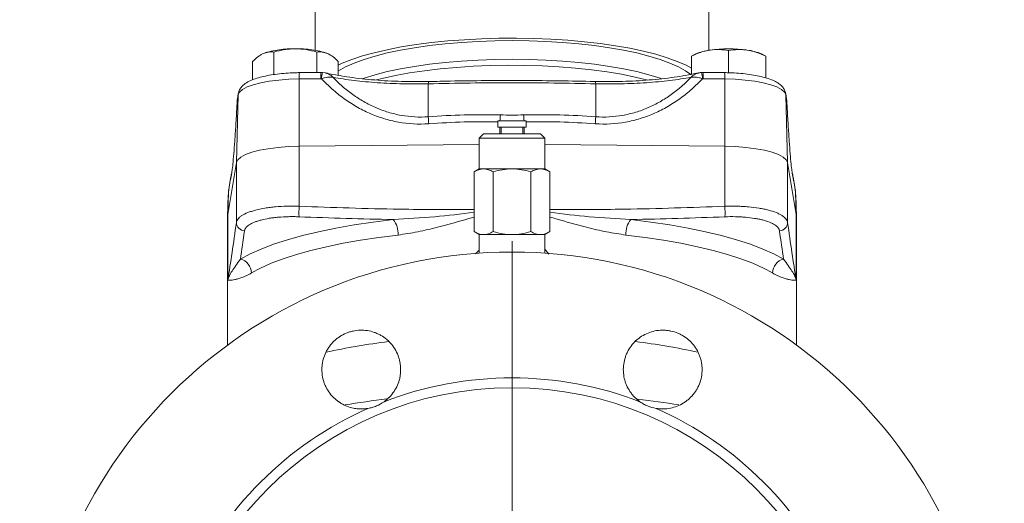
# Model space of a CAD drawing. Header units: millimetres. Extents: x 59 to 301, y -185 to 555.
# Tile 9 of 10: x 68 to 293, y 282 to 392. Entities that reach past the tile are written whole.
import ezdxf

# ---------------------------------------------------------------- set-up
doc = ezdxf.new("R2010")
doc.units = ezdxf.units.MM

# ---------------------------------------------------------------- blocks, each defined once
blk = doc.blocks.new('SW_CENTERMARKSYMBOL_0')
at = {"color": 0, "linetype": 'Continuous', "lineweight": 0}
for p, q in [((0, 5), (0, 112.5)), ((0, 0), (0, 2.5)), ((-5, 0), (-112.5, 0)), ((0, 0), (-2.5, 0)), ((0, 0), (0, -2.5)), ((0, 0), (2.5, 0)), ((5, 0), (112.5, 0)), ((0, -5), (0, -112.5))]:
    blk.add_line(p, q, dxfattribs=at)

msp = doc.modelspace()

# ---------------------------------------------------------------- linework, layer by layer
at = {"color": 7, "linetype": 'Continuous', "lineweight": 15}
for p, q in [((135.37, 411.8), (135.37, 385.43)), ((225.37, 385.43), (225.37, 411.8)), ((125.96, 379.88), (125.96, 385.03)), ((135.78, 380.36), (135.78, 385.03)), ((229.86, 380.29), (229.86, 385.37)), ((121.05, 378.66), (121.05, 382.83)), ((123.34, 384.59), (123.33, 384.58)), ((123.34, 384.59), (123.51, 384.66)), ((138.23, 384.66), (138.4, 384.59)), ((140.68, 379.69), (140.68, 382.83)), ((222.34, 384.59), (221.36, 384.11)), ((221.36, 379.93), (221.36, 384.1)), ((221.36, 384.1), (221.36, 384.06)), ((238.36, 384.11), (237.39, 384.59)), ((238.36, 379.12), (238.36, 384.1)), ((238.36, 384.06), (238.36, 384.1)), ((136.75, 380.37), (131.81, 380.32)), ((137.06, 380.33), (136.62, 380.37)), ((137.73, 380.25), (137.06, 380.33)), ((223.98, 380.34), (223.67, 380.35)), ((228.92, 380.32), (223.98, 380.37)), ((131.75, 378.88), (131.73, 363.49)), ((136.69, 378.94), (131.75, 378.88)), ((161.39, 378.31), (161.38, 378.31)), ((199.34, 378.31), (199.35, 378.31)), ((228.99, 378.88), (224.04, 378.94)), ((228.99, 378.88), (229.01, 363.49)), ((161.24, 370.25), (161.24, 377.76)), ((199.5, 370.25), (199.5, 377.76)), ((117.8, 375.27), (117.38, 359.77)), ((117.8, 375.27), (117.59, 373.99)), ((117.82, 375.53), (117.61, 374.25)), ((117.8, 375.27), (117.82, 375.53)), ((243.12, 374.25), (242.91, 375.53)), ((242.93, 375.27), (243.35, 359.77)), ((243.14, 373.99), (242.93, 375.27)), ((243.13, 374.14), (243.11, 374.3)), ((243.15, 373.95), (243.14, 374.14)), ((177.12, 369.33), (177.12, 367.83)), ((178.05, 369.33), (177.12, 369.33)), ((183.62, 369.33), (178.05, 369.33)), ((183.62, 367.83), (183.62, 369.33)), ((178.05, 367.83), (177.12, 367.83)), ((177.87, 367.83), (177.87, 366.33)), ((183.62, 367.83), (178.05, 367.83)), ((182.87, 366.33), (182.87, 367.83)), ((173.87, 366.33), (172.87, 365.33)), ((172.87, 365.33), (172.87, 358.33)), ((187.87, 365.33), (172.87, 365.33)), ((173.87, 366.33), (186.87, 366.33)), ((187.87, 365.33), (186.87, 366.33)), ((187.87, 358.33), (187.87, 365.33)), ((131.73, 363.49), (172.87, 363.94)), ((131.73, 349.8), (131.73, 363.49)), ((187.87, 363.94), (229.01, 363.49)), ((229.01, 349.8), (229.01, 363.49)), ((115.43, 347.9), (117.38, 359.77)), ((117.38, 346.08), (117.38, 359.77)), ((172.87, 358.33), (171.71, 357.66)), ((173.87, 358.33), (172.87, 358.33)), ((180.37, 358.33), (173.87, 358.33)), ((186.86, 358.33), (180.37, 358.33)), ((187.87, 358.33), (186.86, 358.33)), ((189.03, 357.66), (187.87, 358.33)), ((243.35, 346.08), (243.35, 359.77)), ((243.35, 359.77), (245.31, 347.9)), ((171.71, 357.66), (171.71, 344)), ((176.04, 357.66), (176.04, 344)), ((184.7, 357.66), (184.7, 344)), ((189.03, 357.66), (189.03, 344)), ((244.42, 357.49), (244.38, 357.71)), ((115.51, 352.4), (115.37, 347.3)), ((115.56, 353), (115.43, 347.9)), ((245.17, 353), (245.31, 347.9)), ((245.37, 347.3), (245.23, 352.4)), ((115.37, 347.18), (115.37, 318.08)), ((115.43, 332.95), (115.43, 347.9)), ((245.31, 332.95), (245.31, 347.9)), ((245.37, 318.08), (245.37, 347.18)), ((171.71, 344), (172.87, 343.33)), ((172.87, 343.33), (172.87, 339.09)), ((173.87, 343.33), (172.87, 343.33)), ((180.37, 343.33), (173.87, 343.33)), ((186.86, 343.33), (180.37, 343.33)), ((187.87, 343.33), (186.86, 343.33)), ((187.87, 343.33), (189.03, 344)), ((187.87, 339.09), (187.87, 343.33))]:
    msp.add_line(p, q, dxfattribs=at)
at = {"color": 8, "linetype": 'Continuous', "lineweight": 15}
for p, q in [((117.61, 374.25), (117.59, 373.99)), ((242.91, 375.53), (242.93, 375.27)), ((243.14, 373.99), (243.12, 374.25)), ((177.6, 367.83), (177.6, 366.33)), ((183.13, 367.83), (183.13, 366.33)), ((116.33, 357.48), (116.25, 356.98)), ((244.48, 356.98), (244.42, 357.37)), ((115.56, 353), (115.56, 352.4)), ((245.17, 352.4), (245.17, 353)), ((172.06, 338.9), (172.87, 339.77)), ((187.87, 339.96), (188.78, 338.85))]:
    msp.add_line(p, q, dxfattribs=at)
at = {"color": 7, "linetype": 'Continuous', "lineweight": 15, "flags": 128}
for points in [[(140.68, 382.04), (141.56, 382.45), (143.73, 383.31), (146.18, 384.12), (148.9, 384.88), (151.87, 385.56), (155.06, 386.18), (158.44, 386.72), (162, 387.18), (165.71, 387.56), (169.52, 387.85), (173.43, 388.06), (177.38, 388.17), (181.36, 388.19), (185.33, 388.12), (189.27, 387.97), (193.13, 387.72), (196.9, 387.38), (200.53, 386.96), (204.01, 386.46), (207.3, 385.88), (210.38, 385.23), (213.23, 384.51), (215.81, 383.72), (218.13, 382.89), (220.14, 382), (221.36, 381.35)], [(180.37, 387.63), (176.47, 387.58), (172.61, 387.45), (168.82, 387.22), (165.11, 386.9), (161.54, 386.5), (158.12, 386.02), (154.89, 385.45), (151.86, 384.82), (149.07, 384.11), (146.55, 383.35), (144.3, 382.52), (142.35, 381.65), (140.72, 380.73), (140.68, 380.71)], [(221.2, 379.88), (220.02, 380.73), (218.38, 381.65), (216.44, 382.52), (214.19, 383.35), (211.66, 384.11), (208.87, 384.82), (205.85, 385.45), (202.61, 386.02), (199.2, 386.5), (195.62, 386.9), (191.92, 387.22), (188.12, 387.45), (184.26, 387.58), (180.37, 387.63)], [(146.13, 378.94), (146.55, 379.08), (149.07, 379.84), (151.86, 380.55), (154.89, 381.19), (158.12, 381.75), (161.54, 382.23), (165.11, 382.64), (168.82, 382.95), (172.61, 383.18), (176.47, 383.32), (180.37, 383.36)], [(180.37, 383.36), (184.26, 383.32), (188.12, 383.18), (191.92, 382.95), (195.62, 382.64), (199.2, 382.23), (202.61, 381.75), (205.85, 381.19), (208.87, 380.55), (211.66, 379.84), (214.19, 379.08), (214.63, 378.93)], [(131.75, 378.88), (129.36, 378.81), (127.06, 378.63), (124.9, 378.35), (122.94, 377.99), (121.24, 377.55), (119.85, 377.05), (118.79, 376.49), (118.1, 375.89), (117.8, 375.27)], [(242.93, 375.27), (242.63, 375.89), (241.95, 376.49), (240.89, 377.05), (239.49, 377.55), (237.79, 377.99), (235.84, 378.35), (233.68, 378.63), (231.37, 378.81), (228.99, 378.88)], [(117.38, 359.77), (117.69, 360.41), (118.4, 361.02), (119.48, 361.6), (120.92, 362.12), (122.67, 362.57), (124.68, 362.94), (126.9, 363.22), (129.27, 363.41), (131.73, 363.49)], [(229.01, 363.49), (231.46, 363.41), (233.83, 363.22), (236.05, 362.94), (238.06, 362.57), (239.81, 362.12), (241.25, 361.6), (242.34, 361.02), (243.04, 360.41), (243.35, 359.77)], [(116.32, 357.51), (116.31, 357.47), (116.31, 357.45)], [(115.59, 353.29), (115.58, 353.24), (115.56, 353)], [(118.3, 337.72), (120.5, 338.9), (123.03, 340.03), (125.88, 341.11), (129.03, 342.13), (132.47, 343.09), (136.17, 343.98), (140.12, 344.8), (144.3, 345.53), (148.67, 346.19), (153.23, 346.76)], [(207.51, 346.76), (212.06, 346.19), (216.44, 345.53), (220.61, 344.8), (224.56, 343.98), (228.27, 343.09), (231.7, 342.13), (234.86, 341.11), (237.7, 340.03), (240.23, 338.9), (242.43, 337.72)], [(154.32, 343.22), (149.96, 342.67), (145.76, 342.05), (141.75, 341.34), (137.96, 340.56), (134.41, 339.7), (131.11, 338.78), (128.08, 337.8), (125.35, 336.76), (122.92, 335.68), (120.81, 334.55)], [(239.92, 334.55), (237.81, 335.68), (235.39, 336.76), (232.65, 337.8), (229.63, 338.78), (226.33, 339.7), (222.77, 340.56), (218.98, 341.34), (214.98, 342.05), (210.78, 342.67), (206.41, 343.22)]]:
    msp.add_lwpolyline(points, dxfattribs=at)
at = {"color": 8, "linetype": 'Continuous', "lineweight": 15, "flags": 128}
for points in [[(149.38, 378.64), (150.73, 378.98), (153.74, 379.65), (156.97, 380.24), (160.39, 380.75), (163.98, 381.18), (167.7, 381.52), (171.53, 381.77), (175.44, 381.93), (179.38, 382), (183.33, 381.98), (187.26, 381.86), (191.13, 381.66), (194.91, 381.36), (198.57, 380.97), (202.08, 380.5), (205.41, 379.95), (208.53, 379.32), (211.39, 378.63)], [(116.31, 357.45), (116.27, 357.22), (116.25, 356.98)]]:
    msp.add_lwpolyline(points, dxfattribs=at)
at = {"color": 7, "linetype": 'Continuous', "lineweight": 15}
for radius in [110, 79]:
    msp.add_circle((180.37, 229.34), radius, dxfattribs=at)
for centre, radius, start, end in [((130.12, 365.59), 20.19, 87.876, 109.1216), ((131.62, 365.59), 20.19, 70.8784, 92.124), ((226.94, 374.04), 11.5, 96.6014, 113.5802), ((229.86, 355.32), 30.44, 81.9753, 98.0247), ((232.92, 374.5), 11.03, 66.0538, 83.7646), ((229.29, 373.38), 68.13, 182.6383, 183.9857), ((131.44, 373.38), 68.13, 356.0143, 357.3617), ((242.43, 352.93), 2.74, 1.4732, 8.9169), ((152.2, 348.4), 20.52, 176.081, 182.8037), ((208.53, 348.4), 20.52, 357.1963, 3.919), ((119.77, 347.18), 4.4, 170.6156, 179.9767), ((149.23, 343.58), 5.1, 355.9639, 38.5145), ((211.5, 343.58), 5.1, 141.4855, 184.0361), ((240.96, 347.18), 4.4, 0.0233, 9.3844), ((119.36, 346.14), 1.98, 181.5619, 266.7218), ((241.38, 346.14), 1.98, 273.2782, 358.4381), ((117.55, 334.55), 3.26, 0.0189, 76.6921), ((243.18, 334.55), 3.26, 103.3079, 179.9811), ((180.37, 229.34), 81.25, 68.9033, 111.0967), ((180.37, 229.34), 81.25, 113.9033, 156.0967), ((180.37, 229.34), 81.25, 23.9033, 66.0967)]:
    msp.add_arc(centre, radius, start, end, dxfattribs=at)
at = {"color": 8, "linetype": 'Continuous', "lineweight": 15}
for centre, radius, start, end in [((137.84, 379.33), 6.11, 170.7381, 184.22), ((142.79, 379.39), 6.12, 170.7531, 184.2101), ((141.2, 379.01), 4.35, 161.915, 181.0147), ((219.5, 379.01), 4.39, 359.0431, 17.992), ((215.4, 379.28), 8.65, 357.7637, 7.2661), ((222.9, 379.33), 6.11, 355.78, 9.2619), ((162.1, 377.83), 0.863, 146.3403, 184.6391), ((198.65, 377.83), 0.851, 355.1794, 34.0247), ((205.83, 368.18), 28.23, 174.9632, 177.677), ((154.91, 368.18), 28.23, 2.323, 5.0368), ((241.6, 356.89), 2.88, 1.6858, 11.914), ((170.38, 168.34), 151.63, 96.904, 102.3839), ((190.36, 168.36), 151.61, 77.6179, 83.089), ((173.29, 118.5), 188.5, 96.5494, 99.5058), ((187.93, 121.95), 185.01, 80.4891, 83.4316)]:
    msp.add_arc(centre, radius, start, end, dxfattribs=at)
at = {"color": 7, "linetype": 'Continuous', "lineweight": 15}
for points, knots in [([(125.96, 385.03), (125.56, 385.07), (125.16, 385.08), (124.34, 384.97), (123.93, 384.85), (123.51, 384.66)], [0, 0, 0, 0, 0.5, 0.5, 1, 1, 1, 1]), ([(130.87, 385.76), (130.45, 385.76), (130.04, 385.75), (129.2, 385.68), (128.79, 385.63), (127.56, 385.44), (126.76, 385.25), (125.96, 385.03)], [0, 0, 0, 0, 0.25, 0.25, 0.5, 0.5, 1, 1, 1, 1]), ([(135.78, 385.03), (134.98, 385.25), (134.16, 385.44), (132.52, 385.7), (131.7, 385.76), (130.87, 385.76)], [0, 0, 0, 0, 0.5, 0.5, 1, 1, 1, 1]), ([(138.23, 384.66), (138.02, 384.76), (137.81, 384.83), (137.4, 384.95), (137.19, 384.99), (136.58, 385.08), (136.18, 385.07), (135.78, 385.03)], [0, 0, 0, 0, 0.25, 0.25, 0.5, 0.5, 1, 1, 1, 1]), ([(225.61, 385.47), (225.25, 385.42), (224.89, 385.34), (224.17, 385.17), (223.82, 385.07), (222.76, 384.72), (222.06, 384.43), (221.36, 384.1)], [0, 0, 0, 0, 0.25, 0.25, 0.5, 0.5, 1, 1, 1, 1]), ([(229.86, 385.37), (229.17, 385.49), (228.47, 385.57), (227.05, 385.61), (226.34, 385.58), (225.61, 385.47)], [0, 0, 0, 0, 0.5, 0.5, 1, 1, 1, 1]), ([(234.11, 385.47), (233.75, 385.52), (233.39, 385.56), (232.67, 385.6), (232.32, 385.6), (231.26, 385.57), (230.56, 385.49), (229.86, 385.37)], [0, 0, 0, 0, 0.25, 0.25, 0.5, 0.5, 1, 1, 1, 1]), ([(238.36, 384.1), (237.67, 384.43), (236.97, 384.72), (235.55, 385.18), (234.84, 385.36), (234.11, 385.47)], [0, 0, 0, 0, 0.5, 0.5, 1, 1, 1, 1]), ([(123.51, 384.66), (123.3, 384.57), (123.09, 384.46), (122.68, 384.21), (122.47, 384.07), (121.86, 383.6), (121.46, 383.23), (121.05, 382.83)], [0, 0, 0, 0, 0.25, 0.25, 0.5, 0.5, 1, 1, 1, 1]), ([(140.68, 382.83), (140.28, 383.23), (139.88, 383.6), (139.06, 384.22), (138.65, 384.48), (138.23, 384.66)], [0, 0, 0, 0, 0.5, 0.5, 1, 1, 1, 1]), ([(131.81, 380.32), (131.45, 380.31), (130.4, 380.29), (128.68, 380.2), (126.71, 380), (124.86, 379.73), (123.17, 379.37), (121.64, 378.93), (120.28, 378.38), (119.23, 377.75), (118.48, 377.02), (118.01, 376.29), (117.88, 375.76), (117.82, 375.53)], [0, 0, 0, 0, 0.053606, 0.155713, 0.258159, 0.361221, 0.465398, 0.571551, 0.681334, 0.797953, 0.877903, 0.946639, 1, 1, 1, 1]), ([(161.38, 378.32), (160.86, 378.31), (159.3, 378.26), (156.68, 378.27), (153.56, 378.35), (150.5, 378.52), (147.53, 378.76), (144.67, 379.07), (141.97, 379.45), (139.64, 379.85), (138.32, 380.14), (137.76, 380.27)], [0, 0, 0, 0, 0.061483, 0.183522, 0.305771, 0.428171, 0.549522, 0.670326, 0.79141, 0.912679, 1, 1, 1, 1]), ([(222.97, 380.27), (222.61, 380.19), (221.5, 379.93), (219.42, 379.56), (216.75, 379.16), (213.91, 378.83), (210.95, 378.57), (207.91, 378.39), (204.82, 378.29), (201.96, 378.26), (200.14, 378.3), (199.35, 378.32)], [0, 0, 0, 0, 0.057377, 0.177859, 0.299164, 0.421025, 0.543282, 0.665414, 0.786363, 0.90757, 1, 1, 1, 1]), ([(223.67, 380.35), (223.57, 380.35), (223.34, 380.34), (223.12, 380.28), (223, 380.24)], [0, 0, 0, 0, 0.447925, 1, 1, 1, 1]), ([(242.91, 375.53), (242.84, 375.81), (242.68, 376.39), (242.17, 377.11), (241.49, 377.74), (240.56, 378.32), (239.32, 378.85), (237.77, 379.32), (236.02, 379.7), (234.15, 379.99), (232.17, 380.19), (230.41, 380.29), (229.32, 380.31), (228.92, 380.32)], [0, 0, 0, 0, 0.065297, 0.133541, 0.208797, 0.299589, 0.409832, 0.522603, 0.630421, 0.735332, 0.83871, 0.941278, 1, 1, 1, 1]), ([(136.85, 378.93), (137.08, 379.03), (137.3, 379.1), (137.76, 379.22), (137.99, 379.26), (138.43, 379.31), (138.65, 379.32), (138.96, 379.31), (139.06, 379.31), (139.26, 379.28), (139.36, 379.27), (139.45, 379.25)], [0, 0, 0, 0, 0.25, 0.25, 0.5, 0.5, 0.75, 0.75, 0.875, 0.875, 1, 1, 1, 1]), ([(161.33, 368.65), (159, 368.47), (156.69, 368.6), (153.84, 369.11), (153.27, 369.24), (152.15, 369.51), (151.59, 369.66), (149.95, 370.17), (148.88, 370.57), (147.31, 371.26), (146.8, 371.51), (145.77, 372.02), (145.27, 372.3), (143.78, 373.16), (142.83, 373.78), (141.01, 375.11), (140.13, 375.81), (138.44, 377.31), (137.62, 378.11), (136.85, 378.93)], [0, 0, 0, 0, 0.25, 0.25, 0.3125, 0.3125, 0.375, 0.375, 0.5, 0.5, 0.5625, 0.5625, 0.625, 0.625, 0.75, 0.75, 0.875, 0.875, 1, 1, 1, 1]), ([(139.45, 379.25), (140.14, 378.53), (140.86, 377.84), (142.37, 376.53), (143.15, 375.91), (144.77, 374.74), (145.62, 374.2), (146.95, 373.44), (147.39, 373.2), (148.3, 372.75), (148.76, 372.53), (150.15, 371.93), (151.11, 371.58), (152.57, 371.13), (153.06, 371), (154.06, 370.76), (154.57, 370.65), (157.11, 370.2), (159.16, 370.09), (161.24, 370.25)], [0, 0, 0, 0, 0.125, 0.125, 0.25, 0.25, 0.375, 0.375, 0.4375, 0.4375, 0.5, 0.5, 0.625, 0.625, 0.6875, 0.6875, 0.75, 0.75, 1, 1, 1, 1]), ([(161.24, 377.76), (159.27, 377.72), (157.33, 377.72), (154.43, 377.79), (153.47, 377.82), (151.55, 377.91), (150.59, 377.96), (147.79, 378.16), (146.01, 378.33), (143.44, 378.63), (142.61, 378.75), (140.99, 378.99), (140.21, 379.12), (139.45, 379.25)], [0, 0, 0, 0, 0.25, 0.25, 0.375, 0.375, 0.5, 0.5, 0.75, 0.75, 0.875, 0.875, 1, 1, 1, 1]), ([(199.5, 377.76), (196.32, 377.84), (193.13, 377.9), (186.75, 377.98), (180.37, 378.02), (173.99, 377.98), (167.61, 377.9), (164.42, 377.84), (161.24, 377.76)], [0, 0, 0, 0, 0.25, 0.25, 0.5, 0.75, 0.75, 1, 1, 1, 1]), ([(199.34, 378.28), (198.96, 378.3), (195.94, 378.38), (190.25, 378.47), (182.28, 378.54), (174.3, 378.51), (167.33, 378.43), (163.04, 378.32), (161.39, 378.28)], [0, 0, 0, 0, 0.030365, 0.239913, 0.449722, 0.659698, 0.86974, 1, 1, 1, 1]), ([(223.88, 378.93), (223.11, 378.11), (222.3, 377.31), (220.61, 375.81), (219.73, 375.11), (217.9, 373.78), (216.95, 373.16), (215.47, 372.3), (214.96, 372.02), (213.94, 371.51), (213.42, 371.26), (211.85, 370.57), (210.78, 370.17), (209.14, 369.66), (208.59, 369.51), (207.47, 369.24), (206.9, 369.11), (204.04, 368.6), (201.74, 368.47), (199.41, 368.65)], [0, 0, 0, 0, 0.125, 0.125, 0.25, 0.25, 0.375, 0.375, 0.4375, 0.4375, 0.5, 0.5, 0.625, 0.625, 0.6875, 0.6875, 0.75, 0.75, 1, 1, 1, 1]), ([(199.5, 370.25), (201.57, 370.09), (203.62, 370.2), (206.16, 370.65), (206.67, 370.75), (207.66, 370.99), (208.16, 371.13), (209.62, 371.57), (210.57, 371.92), (212.42, 372.73), (213.33, 373.18), (215.1, 374.19), (215.94, 374.73), (217.57, 375.9), (218.36, 376.52), (219.87, 377.84), (220.59, 378.53), (221.28, 379.25)], [0, 0, 0, 0, 0.25, 0.25, 0.3125, 0.3125, 0.375, 0.375, 0.5, 0.5, 0.625, 0.625, 0.75, 0.75, 0.875, 0.875, 1, 1, 1, 1]), ([(221.28, 379.25), (220.53, 379.12), (219.75, 378.99), (218.12, 378.75), (217.29, 378.63), (214.73, 378.33), (212.94, 378.16), (210.14, 377.96), (209.19, 377.91), (207.27, 377.82), (206.31, 377.79), (203.41, 377.72), (201.46, 377.72), (199.5, 377.76)], [0, 0, 0, 0, 0.125, 0.125, 0.25, 0.25, 0.5, 0.5, 0.625, 0.625, 0.75, 0.75, 1, 1, 1, 1]), ([(223.88, 378.93), (223.66, 379.03), (223.43, 379.1), (222.98, 379.22), (222.75, 379.26), (222.3, 379.31), (222.09, 379.32), (221.77, 379.31), (221.67, 379.31), (221.47, 379.28), (221.37, 379.27), (221.28, 379.25)], [0, 0, 0, 0, 0.25, 0.25, 0.5, 0.5, 0.75, 0.75, 0.875, 0.875, 1, 1, 1, 1]), ([(224.04, 378.94), (224.01, 378.94), (223.98, 378.94), (223.95, 378.94), (223.93, 378.94), (223.91, 378.94), (223.88, 378.93)], [0, 0, 0, 0, 0.0000940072, 0.0000940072, 0.0000940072, 0.0001622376, 0.0001622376, 0.0001622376, 0.0001622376]), ([(117.58, 373.95), (117.56, 373.46), (117.45, 371.52), (117.26, 368.3), (117.02, 364.68), (116.79, 361.67), (116.59, 359.46), (116.44, 358.07), (116.36, 357.63), (116.33, 357.48)], [0, 0, 0, 0, 0.063802, 0.253437, 0.442952, 0.615398, 0.787749, 0.930378, 1, 1, 1, 1]), ([(117.59, 373.99), (117.59, 373.99), (117.59, 373.98), (117.59, 373.97), (117.59, 373.96), (117.58, 373.95), (117.58, 373.95)], [0, 0, 0, 0, 0.0000940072, 0.0000940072, 0.0000940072, 0.0001622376, 0.0001622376, 0.0001622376, 0.0001622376]), ([(117.62, 374.25), (117.61, 374.24), (117.6, 374.17), (117.59, 374.11), (117.59, 374.07)], [0, 0, 0, 0, 0.163997, 1, 1, 1, 1]), ([(244.42, 357.37), (244.39, 357.55), (244.31, 358.03), (244.14, 359.45), (243.94, 361.67), (243.71, 364.68), (243.47, 368.3), (243.28, 371.52), (243.18, 373.46), (243.15, 373.95)], [0, 0, 0, 0, 0.083413, 0.223928, 0.393724, 0.563613, 0.75032, 0.937144, 1, 1, 1, 1]), ([(161.24, 370.25), (163.98, 370.45), (166.72, 370.58), (172.21, 370.72), (174.96, 370.73), (177.7, 370.66)], [0, 0, 0, 0, 0.5, 0.5, 1, 1, 1, 1]), ([(183.03, 370.66), (185.78, 370.73), (188.52, 370.72), (194.01, 370.58), (196.76, 370.45), (199.5, 370.25)], [0, 0, 0, 0, 0.5, 0.5, 1, 1, 1, 1]), ([(116.37, 357.81), (116.36, 357.73), (116.33, 357.58), (116.32, 357.53), (116.32, 357.51)], [0, 0, 0, 0, 0.5160692, 1, 1, 1, 1]), ([(173.87, 358.33), (173.69, 358.33), (173.5, 358.31), (173.14, 358.25), (172.96, 358.2), (172.42, 358.03), (172.06, 357.86), (171.71, 357.66)], [0, 0, 0, 0, 0.25, 0.25, 0.5, 0.5, 1, 1, 1, 1]), ([(176.04, 357.66), (175.68, 357.86), (175.33, 358.03), (174.61, 358.26), (174.24, 358.33), (173.87, 358.33)], [0, 0, 0, 0, 0.5, 0.5, 1, 1, 1, 1]), ([(180.37, 358.33), (179.63, 358.33), (178.89, 358.26), (177.45, 358.03), (176.74, 357.86), (176.04, 357.66)], [0, 0, 0, 0, 0.5, 0.5, 1, 1, 1, 1]), ([(184.7, 357.66), (183.99, 357.86), (183.27, 358.03), (181.83, 358.26), (181.1, 358.33), (180.37, 358.33)], [0, 0, 0, 0, 0.5, 0.5, 1, 1, 1, 1]), ([(186.86, 358.33), (186.68, 358.33), (186.49, 358.31), (186.13, 358.25), (185.95, 358.2), (185.41, 358.03), (185.05, 357.86), (184.7, 357.66)], [0, 0, 0, 0, 0.25, 0.25, 0.5, 0.5, 1, 1, 1, 1]), ([(189.03, 357.66), (188.67, 357.86), (188.32, 358.03), (187.6, 358.26), (187.23, 358.33), (186.86, 358.33)], [0, 0, 0, 0, 0.5, 0.5, 1, 1, 1, 1]), ([(116.31, 357.45), (116.25, 357.16), (116.07, 356.33), (115.84, 355), (115.67, 353.84), (115.62, 353.45)], [0, 0, 0, 0, 0.270388, 0.755314, 1, 1, 1, 1]), ([(245.12, 353.45), (245.06, 353.84), (244.9, 354.96), (244.67, 356.3), (244.49, 357.13), (244.42, 357.45)], [0, 0, 0, 0, 0.244175, 0.708373, 1, 1, 1, 1]), ([(117.38, 346.08), (117.42, 346.37), (117.55, 346.64), (117.86, 347.03), (117.98, 347.16), (118.28, 347.42), (118.45, 347.54), (119.01, 347.91), (119.46, 348.13), (120.24, 348.44), (120.52, 348.54), (121.11, 348.73), (121.43, 348.83), (122.41, 349.08), (123.12, 349.23), (124.27, 349.42), (124.67, 349.47), (125.49, 349.57), (125.9, 349.62), (127.17, 349.73), (128.05, 349.78), (129.41, 349.82), (129.87, 349.82), (130.8, 349.82), (131.26, 349.81), (131.73, 349.8)], [0, 0, 0, 0, 0.125, 0.125, 0.1875, 0.1875, 0.25, 0.25, 0.375, 0.375, 0.4375, 0.4375, 0.5, 0.5, 0.625, 0.625, 0.6875, 0.6875, 0.75, 0.75, 0.875, 0.875, 0.9375, 0.9375, 1, 1, 1, 1]), ([(229.01, 349.8), (229.94, 349.83), (230.86, 349.83), (232.21, 349.8), (232.65, 349.78), (233.53, 349.73), (233.97, 349.7), (235.25, 349.58), (236.06, 349.48), (237.21, 349.29), (237.58, 349.23), (238.3, 349.08), (238.64, 349), (239.63, 348.74), (240.22, 348.55), (241, 348.24), (241.25, 348.13), (241.7, 347.9), (241.91, 347.79), (242.47, 347.43), (242.76, 347.17), (243.08, 346.78), (243.17, 346.64), (243.29, 346.36), (243.33, 346.23), (243.35, 346.08)], [0, 0, 0, 0, 0.125, 0.125, 0.1875, 0.1875, 0.25, 0.25, 0.375, 0.375, 0.4375, 0.4375, 0.5, 0.5, 0.625, 0.625, 0.6875, 0.6875, 0.75, 0.75, 0.875, 0.875, 0.9375, 0.9375, 1, 1, 1, 1]), ([(131.71, 347.39), (131.3, 347.41), (130.9, 347.42), (130.09, 347.42), (129.69, 347.42), (128.51, 347.4), (127.75, 347.36), (126.65, 347.26), (126.29, 347.22), (125.58, 347.14), (125.23, 347.09), (124.24, 346.93), (123.62, 346.8), (122.76, 346.58), (122.49, 346.5), (121.97, 346.33), (121.73, 346.24), (121.05, 345.97), (120.66, 345.77), (120.17, 345.46), (120.02, 345.34), (119.77, 345.12), (119.66, 345.01), (119.39, 344.66), (119.28, 344.42), (119.24, 344.17)], [0, 0, 0, 0, 0.0625, 0.0625, 0.125, 0.125, 0.25, 0.25, 0.3125, 0.3125, 0.375, 0.375, 0.5, 0.5, 0.5625, 0.5625, 0.625, 0.625, 0.75, 0.75, 0.8125, 0.8125, 0.875, 0.875, 1, 1, 1, 1]), ([(241.49, 344.17), (241.47, 344.29), (241.44, 344.41), (241.33, 344.66), (241.25, 344.78), (240.98, 345.13), (240.72, 345.35), (240.23, 345.67), (240.06, 345.77), (239.66, 345.97), (239.45, 346.07), (238.76, 346.34), (238.25, 346.51), (237.4, 346.73), (237.09, 346.8), (236.47, 346.93), (236.15, 346.98), (235.15, 347.14), (234.45, 347.23), (233.34, 347.32), (232.96, 347.35), (232.19, 347.39), (231.81, 347.4), (230.64, 347.43), (229.84, 347.42), (229.03, 347.39)], [0, 0, 0, 0, 0.0625, 0.0625, 0.125, 0.125, 0.25, 0.25, 0.3125, 0.3125, 0.375, 0.375, 0.5, 0.5, 0.5625, 0.5625, 0.625, 0.625, 0.75, 0.75, 0.8125, 0.8125, 0.875, 0.875, 1, 1, 1, 1]), ([(115.43, 332.95), (115.75, 334.93), (116.08, 337.03), (116.73, 341.43), (117.06, 343.73), (117.38, 346.08)], [0, 0, 0, 0, 0.5, 0.5, 1, 1, 1, 1]), ([(243.35, 346.08), (243.68, 343.73), (244, 341.43), (244.66, 337.03), (244.98, 334.93), (245.31, 332.95)], [0, 0, 0, 0, 0.5, 0.5, 1, 1, 1, 1]), ([(171.71, 344), (172.06, 343.79), (172.42, 343.62), (173.14, 343.39), (173.5, 343.33), (173.87, 343.33)], [0, 0, 0, 0, 0.5, 0.5, 1, 1, 1, 1]), ([(173.87, 343.33), (174.06, 343.33), (174.24, 343.34), (174.61, 343.4), (174.79, 343.45), (175.33, 343.62), (175.68, 343.79), (176.04, 344)], [0, 0, 0, 0, 0.25, 0.25, 0.5, 0.5, 1, 1, 1, 1]), ([(180.37, 343.33), (179.63, 343.33), (178.89, 343.39), (177.45, 343.63), (176.74, 343.8), (176.04, 344)], [0, 0, 0, 0, 0.5, 0.5, 1, 1, 1, 1]), ([(184.7, 344), (183.99, 343.79), (183.27, 343.62), (181.83, 343.39), (181.1, 343.33), (180.37, 343.33)], [0, 0, 0, 0, 0.5, 0.5, 1, 1, 1, 1]), ([(184.7, 344), (185.05, 343.79), (185.41, 343.62), (186.13, 343.39), (186.49, 343.33), (186.86, 343.33)], [0, 0, 0, 0, 0.5, 0.5, 1, 1, 1, 1]), ([(186.86, 343.33), (187.05, 343.33), (187.23, 343.34), (187.6, 343.4), (187.78, 343.45), (188.32, 343.62), (188.67, 343.79), (189.03, 344)], [0, 0, 0, 0, 0.25, 0.25, 0.5, 0.5, 1, 1, 1, 1]), ([(118.3, 337.72), (117.9, 337.16), (117.54, 336.67), (116.91, 335.78), (116.63, 335.37), (116.16, 334.61), (115.96, 334.26), (115.64, 333.58), (115.51, 333.26), (115.43, 332.95)], [0, 0, 0, 0, 0.25, 0.25, 0.5, 0.5, 0.75, 0.75, 1, 1, 1, 1]), ([(242.43, 337.72), (242.83, 337.16), (243.19, 336.67), (243.83, 335.78), (244.1, 335.37), (244.58, 334.61), (244.78, 334.26), (245.1, 333.58), (245.22, 333.26), (245.31, 332.95)], [0, 0, 0, 0, 0.25, 0.25, 0.5, 0.5, 0.75, 0.75, 1, 1, 1, 1]), ([(120.81, 334.55), (120.4, 334.3), (120.01, 334.1), (119.29, 333.76), (118.95, 333.62), (118.31, 333.38), (118.02, 333.29), (117.48, 333.13), (117.23, 333.07), (116.56, 332.94), (116.21, 332.91), (115.81, 332.9), (115.71, 332.9), (115.58, 332.92), (115.54, 332.92), (115.47, 332.93), (115.45, 332.94), (115.43, 332.95)], [0, 0, 0, 0, 0.125, 0.125, 0.25, 0.25, 0.375, 0.375, 0.5, 0.5, 0.75, 0.75, 0.875, 0.875, 0.9375, 0.9375, 1, 1, 1, 1]), ([(239.92, 334.55), (240.33, 334.3), (240.72, 334.1), (241.45, 333.76), (241.79, 333.62), (242.42, 333.38), (242.72, 333.29), (243.26, 333.13), (243.5, 333.07), (244.17, 332.94), (244.53, 332.91), (244.92, 332.9), (245.03, 332.9), (245.16, 332.92), (245.2, 332.92), (245.26, 332.93), (245.29, 332.94), (245.31, 332.95)], [0, 0, 0, 0, 0.125, 0.125, 0.25, 0.25, 0.375, 0.375, 0.5, 0.5, 0.75, 0.75, 0.875, 0.875, 0.9375, 0.9375, 1, 1, 1, 1]), ([(147.45, 303.62), (146.9, 303.53), (146.36, 303.48), (145.54, 303.5), (145.27, 303.51), (144.72, 303.57), (144.45, 303.61), (143.64, 303.77), (143.12, 303.92), (142.36, 304.22), (142.11, 304.34), (141.62, 304.58), (141.38, 304.72), (140.68, 305.16), (140.25, 305.49), (139.44, 306.23), (139.07, 306.64), (138.41, 307.51), (138.12, 307.97), (137.76, 308.71), (137.64, 308.96), (137.44, 309.47), (137.36, 309.73), (137.13, 310.52), (137.02, 311.05), (136.94, 311.87), (136.93, 312.15), (136.92, 312.7), (136.93, 312.97), (137, 313.78), (137.1, 314.32), (137.39, 315.38), (137.58, 315.9), (138.05, 316.88), (138.33, 317.35), (138.98, 318.24), (139.34, 318.65), (139.94, 319.21), (140.14, 319.39), (140.57, 319.73), (140.8, 319.89), (141.49, 320.34), (141.97, 320.59), (142.73, 320.91), (142.98, 321), (143.51, 321.17), (143.78, 321.24), (144.58, 321.41), (145.12, 321.47), (146.21, 321.5), (146.77, 321.47), (147.85, 321.3), (148.38, 321.17), (149.15, 320.9), (149.41, 320.79), (149.91, 320.57), (150.15, 320.44), (150.86, 320.03), (151.31, 319.72), (151.94, 319.19), (152.14, 319), (152.53, 318.61), (152.71, 318.41), (153.23, 317.78), (153.54, 317.33), (154.07, 316.36), (154.29, 315.86), (154.55, 315.08), (154.62, 314.82), (154.75, 314.29), (154.8, 314.02), (154.91, 313.2), (154.94, 312.66), (154.91, 311.84), (154.88, 311.57), (154.81, 311.02), (154.76, 310.75), (154.58, 309.95), (154.41, 309.43), (153.98, 308.43), (153.71, 307.94), (153.1, 307.03), (152.76, 306.61), (152, 305.82), (151.57, 305.46), (151.12, 305.14)], [0, 0, 0, 0, 0.03125, 0.03125, 0.046875, 0.046875, 0.0625, 0.0625, 0.09375, 0.09375, 0.109375, 0.109375, 0.125, 0.125, 0.15625, 0.15625, 0.1875, 0.1875, 0.21875, 0.21875, 0.234375, 0.234375, 0.25, 0.25, 0.28125, 0.28125, 0.296875, 0.296875, 0.3125, 0.3125, 0.34375, 0.34375, 0.375, 0.375, 0.40625, 0.40625, 0.4375, 0.4375, 0.453125, 0.453125, 0.46875, 0.46875, 0.5, 0.5, 0.515625, 0.515625, 0.53125, 0.53125, 0.5625, 0.5625, 0.59375, 0.59375, 0.625, 0.625, 0.640625, 0.640625, 0.65625, 0.65625, 0.6875, 0.6875, 0.703125, 0.703125, 0.71875, 0.71875, 0.75, 0.75, 0.78125, 0.78125, 0.796875, 0.796875, 0.8125, 0.8125, 0.84375, 0.84375, 0.859375, 0.859375, 0.875, 0.875, 0.90625, 0.90625, 0.9375, 0.9375, 0.96875, 0.96875, 1, 1, 1, 1]), ([(209.61, 305.14), (209.16, 305.46), (208.75, 305.82), (208.18, 306.4), (207.99, 306.61), (207.65, 307.03), (207.48, 307.25), (207.03, 307.94), (206.76, 308.42), (206.44, 309.17), (206.34, 309.42), (206.17, 309.95), (206.1, 310.21), (205.91, 311.01), (205.84, 311.55), (205.79, 312.64), (205.82, 313.2), (205.97, 314.28), (206.1, 314.81), (206.36, 315.59), (206.45, 315.85), (206.68, 316.35), (206.8, 316.6), (207.19, 317.32), (207.5, 317.77), (208.02, 318.4), (208.2, 318.61), (208.59, 319), (208.79, 319.19), (209.41, 319.71), (209.86, 320.03), (210.82, 320.58), (211.32, 320.8), (212.34, 321.16), (212.88, 321.3), (213.96, 321.47), (214.51, 321.5), (215.33, 321.48), (215.6, 321.46), (216.14, 321.4), (216.42, 321.35), (217.22, 321.18), (217.74, 321.02), (218.5, 320.7), (218.75, 320.59), (219.23, 320.33), (219.47, 320.19), (220.16, 319.75), (220.59, 319.41), (221.39, 318.66), (221.75, 318.24), (222.4, 317.36), (222.68, 316.89), (223.03, 316.15), (223.14, 315.9), (223.34, 315.38), (223.42, 315.12), (223.63, 314.33), (223.73, 313.8), (223.8, 312.98), (223.81, 312.7), (223.81, 312.15), (223.79, 311.88), (223.71, 311.07), (223.61, 310.53), (223.3, 309.47), (223.1, 308.96), (222.74, 308.23), (222.61, 307.99), (222.32, 307.52), (222.16, 307.3), (221.67, 306.64), (221.3, 306.23), (220.7, 305.68), (220.49, 305.5), (220.05, 305.17), (219.82, 305.01), (219.13, 304.58), (218.64, 304.33), (217.63, 303.93), (217.09, 303.77), (216.02, 303.56), (215.48, 303.5), (214.39, 303.48), (213.83, 303.53), (213.29, 303.62)], [0, 0, 0, 0, 0.03125, 0.03125, 0.046875, 0.046875, 0.0625, 0.0625, 0.09375, 0.09375, 0.109375, 0.109375, 0.125, 0.125, 0.15625, 0.15625, 0.1875, 0.1875, 0.21875, 0.21875, 0.234375, 0.234375, 0.25, 0.25, 0.28125, 0.28125, 0.296875, 0.296875, 0.3125, 0.3125, 0.34375, 0.34375, 0.375, 0.375, 0.40625, 0.40625, 0.4375, 0.4375, 0.453125, 0.453125, 0.46875, 0.46875, 0.5, 0.5, 0.515625, 0.515625, 0.53125, 0.53125, 0.5625, 0.5625, 0.59375, 0.59375, 0.625, 0.625, 0.640625, 0.640625, 0.65625, 0.65625, 0.6875, 0.6875, 0.703125, 0.703125, 0.71875, 0.71875, 0.75, 0.75, 0.78125, 0.78125, 0.796875, 0.796875, 0.8125, 0.8125, 0.84375, 0.84375, 0.859375, 0.859375, 0.875, 0.875, 0.90625, 0.90625, 0.9375, 0.9375, 0.96875, 0.96875, 1, 1, 1, 1]), ([(151.12, 305.14), (150.58, 304.76), (150, 304.44), (149.06, 304.05), (148.74, 303.94), (148.1, 303.75), (147.77, 303.68), (147.45, 303.62)], [0, 0, 0, 0, 0.5, 0.5, 0.75, 0.75, 1, 1, 1, 1]), ([(213.29, 303.62), (212.64, 303.73), (212, 303.92), (211.05, 304.31), (210.75, 304.45), (210.16, 304.78), (209.88, 304.95), (209.61, 305.14)], [0, 0, 0, 0, 0.5, 0.5, 0.75, 0.75, 1, 1, 1, 1])]:
    msp.add_open_spline(points, degree=3, knots=knots, dxfattribs=at)
for points in [[(136.85, 378.93), (136.8, 378.94), (136.74, 378.94), (136.69, 378.94)], [(243.15, 373.95), (243.15, 373.96), (243.15, 373.98), (243.14, 373.99)], [(177.7, 370.66), (179.48, 370.62), (181.26, 370.62), (183.03, 370.66)], [(116.25, 356.98), (116.03, 355.92), (115.8, 354.59), (115.56, 353)], [(245.17, 353), (244.93, 354.59), (244.7, 355.92), (244.48, 356.98)], [(153.23, 346.76), (146.05, 346.89), (138.88, 347.12), (131.71, 347.39)], [(229.03, 347.39), (221.86, 347.12), (214.69, 346.89), (207.51, 346.76)], [(119.24, 344.17), (118.93, 341.95), (118.62, 339.79), (118.3, 337.72)], [(242.43, 337.72), (242.12, 339.79), (241.8, 341.95), (241.49, 344.17)]]:
    msp.add_open_spline(points, degree=3, dxfattribs=at)
at = {"color": 8, "linetype": 'Continuous', "lineweight": 15}
for points, knots in [([(137.75, 380.22), (137.85, 380.21), (138.02, 380.19), (138.35, 380.05), (138.68, 379.88), (138.98, 379.67), (139.16, 379.53), (139.3, 379.4), (139.39, 379.31), (139.45, 379.25), (139.45, 379.25)], [0, 0, 0, 0, 0.156109, 0.266561, 0.552763, 0.71467, 0.815229, 0.879661, 0.994782, 1, 1, 1, 1]), ([(221.28, 379.25), (221.28, 379.25), (221.34, 379.31), (221.43, 379.4), (221.58, 379.53), (221.75, 379.67), (222.06, 379.88), (222.38, 380.05), (222.72, 380.19), (222.88, 380.21), (222.98, 380.22)], [0, 0, 0, 0, 0.005235, 0.121058, 0.185879, 0.287057, 0.450014, 0.738382, 0.846573, 1, 1, 1, 1]), ([(177.12, 369.06), (174.57, 369.08), (169.3, 369.14), (164.04, 368.81), (161.33, 368.65)], [0, 0, 0, 0, 0.483866, 1, 1, 1, 1]), ([(199.41, 368.65), (196.7, 368.81), (191.44, 369.14), (186.17, 369.08), (183.62, 369.06)], [0, 0, 0, 0, 0.514802, 1, 1, 1, 1]), ([(131.73, 349.8), (139.37, 349.52), (152.69, 349.03), (166.02, 349.05), (171.71, 349.06)], [0, 0, 0, 0, 0.573499, 1, 1, 1, 1]), ([(189.03, 349.06), (194.71, 349.05), (208.04, 349.03), (221.36, 349.52), (229.01, 349.8)], [0, 0, 0, 0, 0.426116, 1, 1, 1, 1]), ([(153.23, 346.76), (156.38, 346.94), (162.52, 347.3), (168.7, 348.03), (171.71, 348.39)], [0, 0, 0, 0, 0.514614, 1, 1, 1, 1]), ([(171.71, 347.33), (171.3, 347.21), (168.5, 346.4), (164.2, 345.2), (158.8, 343.88), (155.82, 343.44), (154.32, 343.22)], [0, 0, 0, 0, 0.0693169, 0.4749164, 0.7358235, 1, 1, 1, 1]), ([(189.03, 348.39), (192.03, 348.03), (198.22, 347.3), (204.35, 346.94), (207.51, 346.76)], [0, 0, 0, 0, 0.485386, 1, 1, 1, 1]), ([(206.41, 343.22), (204.93, 343.44), (201.96, 343.88), (196.59, 345.18), (192.26, 346.39), (189.47, 347.2), (189.03, 347.33)], [0, 0, 0, 0, 0.260592, 0.525086, 0.925154, 1, 1, 1, 1])]:
    msp.add_open_spline(points, degree=3, knots=knots, dxfattribs=at)

# ---------------------------------------------------------------- block references
at = {"color": 7, "linetype": 'Continuous', "lineweight": 0}
msp.add_blockref('SW_CENTERMARKSYMBOL_0', (180.37, 229.34), dxfattribs=at)

doc.saveas('drawing.dxf')
